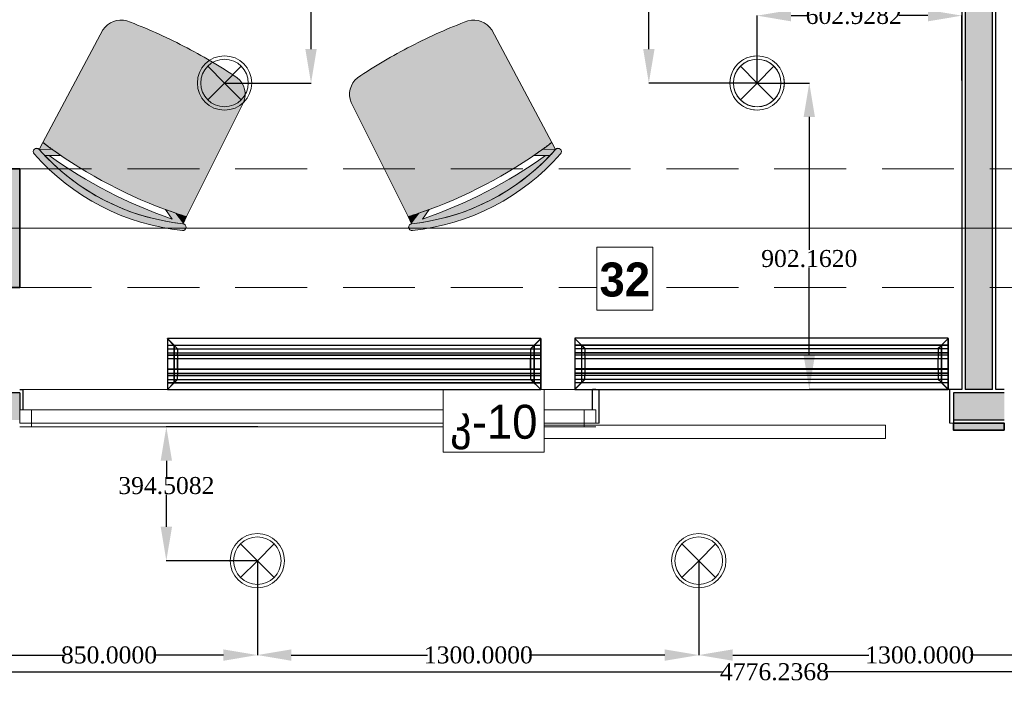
# Model space of a CAD drawing. Header units: inches. Extents: x -78787 to 29484, y -9517 to 23232.
# Tile 113 of 256: x -9494 to -6594, y 4247 to 6257. Entities that reach past the tile are written whole.
import ezdxf
from ezdxf import colors
from ezdxf.entities.mleader import LeaderData, LeaderLine
from ezdxf.enums import TextEntityAlignment as Align
from ezdxf.math import Vec2, Vec3

# ---------------------------------------------------------------- set-up
doc = ezdxf.new("R2010")
doc.units = ezdxf.units.IN
doc.header["$MEASUREMENT"] = 0
doc.set_wipeout_variables(frame=1)
doc.linetypes.add('Dot & Dashed', pattern=[670.277762, 317.5, -176.388889, 0, -176.388874])
doc.linetypes.add('Hidden', pattern=[317.5, 211.666667, -105.833333])
for name, color, linetype in [('- ავარიული განათება', 7, 'Continuous'), ('- განათება', 7, 'Continuous'), ('- მექანიკური ნაწილი', 7, 'Continuous'), ('Edges', 7, 'Continuous'), ('New_Structural - Bearing', 7, 'Continuous'), ('Structural - Bearing', 7, 'Continuous'), ('Structural - Grid', 7, 'Continuous')]:
    doc.layers.add(name, color=color, linetype=linetype)
for name, color, linetype, lineweight in [('New_2D Drafting - General_Pen_No__101', 252, 'Continuous', 13), ('New_Annotation - Text_Pen_No__20', 1, 'Continuous', 0), ('New_Archicad Doors_Pen_No__1', 7, 'Continuous', 13), ('New_Archicad Windows_Pen_No__1', 7, 'Continuous', 13), ('New_Drawing & Figure_Pen_No__1', 7, 'Continuous', 13), ('New_Structural - Bearing_Pen_No__1', 7, 'Continuous', 13), ('Structural - Bearing_Pen_No__20', 1, 'Continuous', 0)]:
    doc.layers.add(name, color=color, linetype=linetype, lineweight=lineweight)
for name, color, linetype, lineweight, true_color in [('New_2D Drafting - General_Pen_No__161', 7, 'Continuous', 13, 0x6a6a6a), ('New_Interior - Lamp_Pen_No__77', 7, 'Continuous', 20, 0xffeb28), ('New_Structural - Bearing_Pen_No__161', 7, 'Continuous', 13, 0x6a6a6a), ('New_Structural - Bearing_Pen_No__28', 7, 'Continuous', 35, 0xa80f02), ('New_Structural - Bearing_Pen_No__5', 7, 'Continuous', 25, 0x40a5ff), ('New_Structural - Bearing_Pen_No__57', 7, 'Continuous', 25, 0xdcd214), ('Structural - Bearing_Pen_No__102', 7, 'Continuous', 13, 0xcccccc), ('Structural - Bearing_Pen_No__161', 7, 'Continuous', 13, 0x6a6a6a), ('Structural - Bearing_Pen_No__28', 7, 'Continuous', 35, 0xa80f02), ('Structural - Grid_Pen_No__81', 7, 'Continuous', 20, 0x6a6a6a)]:
    doc.layers.add(name, color=color, linetype=linetype, lineweight=lineweight, true_color=true_color)
doc.styles.add('GENERATED_STYLE_2', font='txt')
doc.styles.add('GENERATED_STYLE_3', font='txt')
doc.styles.get("Standard").update_dxf_attribs({"font": 'arial.ttf'})
doc.dimstyles.get("Standard").update_dxf_attribs({"dimtxt": 0.18, "dimasz": 0.18, "dimexe": 0.18, "dimexo": 0.0625, "dimgap": 0.09, "dimtad": 0, "dimtih": 1, "dimtoh": 1, "dimdec": 4, "dimzin": 0, "dimdsep": 46, "dimtxsty": 'Standard', "dimcen": 0.09, "dimadec": 0, "dimazin": 0, "dimtfac": 1, "dimtdec": 4, "dimtofl": 0, "dimtmove": 0, "dimatfit": 3, "dimfxl": 1, "dimtolj": 1, "dimtzin": 0, "dimarcsym": 0})

# ---------------------------------------------------------------- blocks, each defined once
blk = doc.blocks.new('Wall_65', base_point=(-32058.8, 29284.6))
at = {"layer": 'New_Structural - Bearing_Pen_No__57', "linetype": 'Continuous', "lineweight": 25, "true_color": 0xdcd214}
blk.add_hatch(color=52, dxfattribs=at).paths.add_polyline_path([(-32048.8, 29284.6), (-32048.8, 26188.1), (-31968.8, 26188.1), (-31968.8, 29284.6)])
at = {"layer": 'New_Structural - Bearing_Pen_No__1', "color": 7, "linetype": 'Continuous', "lineweight": 13, "flags": 128}
blk.add_lwpolyline([(-32048.8, 26188.1), (-31968.8, 26188.1)], dxfattribs=at)
at = {"layer": 'New_Structural - Bearing_Pen_No__5', "color": 161, "linetype": 'Continuous', "lineweight": 25, "true_color": 0x40a5ff}
for p, q in [((-32048.8, 29284.6), (-32048.8, 26188.1)), ((-31968.8, 26188.1), (-31968.8, 29284.6))]:
    blk.add_line(p, q, dxfattribs=at)
at = {"layer": 'New_Structural - Bearing_Pen_No__5', "color": 161, "linetype": 'Continuous', "lineweight": 25, "true_color": 0x40a5ff, "flags": 128}
for points in [[(-32058.8, 29284.6), (-32058.8, 26188.1)], [(-31958.8, 26188.1), (-31958.8, 29284.6)]]:
    blk.add_lwpolyline(points, dxfattribs=at)
blk = doc.blocks.new('Horizontal Multi-Sash Window_16')
at = {"layer": 'New_Archicad Windows_Pen_No__1', "color": 7, "linetype": 'Continuous', "lineweight": 13}
for p, q in [((-848.6, 60), (-838.6, 60)), ((-838.6, 60), (838.6, 60)), ((-838.6, 0), (-838.6, 60)), ((848.6, 60), (838.6, 60)), ((838.6, 0), (838.6, 60)), ((-848.6, 0), (-813.6, 0)), ((-848.6, 0), (-848.6, -30)), ((-848.6, 0), (-848.6, -30)), ((-813.6, 0), (-813.6, -50)), ((-813.6, 0), (813.6, 0)), ((813.6, -50), (813.6, 0)), ((813.6, 0), (848.6, 0)), ((848.6, 0), (848.6, -30)), ((848.6, 0), (848.6, -30)), ((-848.6, -30), (-848.6, -40)), ((-848.6, -30), (-848.6, -40)), ((-848.6, -40), (848.6, -40)), ((-813.6, -50), (-848.6, -50)), ((813.6, -50), (-813.6, -50)), ((848.6, -50), (813.6, -50)), ((848.6, -30), (848.6, -40)), ((848.6, -30), (848.6, -40))]:
    blk.add_line(p, q, dxfattribs=at)
blk = doc.blocks.new('Exterior Sliding Door_2')
at = {"layer": 'New_Archicad Doors_Pen_No__1', "color": 7, "linetype": 'Continuous', "lineweight": 13}
for p, q in [((-326.4, 45), (726.4, 45)), ((-326.4, 5), (-326.4, 45)), ((726.4, 45), (726.4, 5)), ((-516.4, 0), (-516.4, -100)), ((726.4, 5), (-326.4, 5)), ((516.4, 0), (516.4, -100)), ((-526.4, -100), (-516.4, -100)), ((526.4, -100), (516.4, -100))]:
    blk.add_line(p, q, dxfattribs=at)
blk = doc.blocks.new('Wall_90', base_point=(-29183.8, 26088.1))
at = {"layer": 'New_Structural - Bearing_Pen_No__57', "linetype": 'Continuous', "lineweight": 25, "true_color": 0xdcd214}
for points in [[(-35415.6, 26098.1), (-34833.8, 26098.1), (-34833.8, 26128.1), (-34833.8, 26178.1), (-35415.6, 26178.1)], [(-31933.8, 26178.1), (-32083.8, 26178.1), (-32083.8, 26098.1), (-31933.8, 26098.1), (-31933.8, 26128.1)]]:
    blk.add_hatch(color=52, dxfattribs=at).paths.add_polyline_path(points)
at = {"layer": 'New_Structural - Bearing_Pen_No__1', "color": 7, "linetype": 'Continuous', "lineweight": 13}
for p, q in [((-34833.8, 26128.1), (-34823.8, 26128.1)), ((-34833.8, 26128.1), (-34833.8, 26098.1)), ((-33136.6, 26128.1), (-33146.6, 26128.1)), ((-34833.8, 26098.1), (-34833.8, 26088.1)), ((-33136.6, 26088.1), (-33126.6, 26088.1)), ((-32083.8, 26088.1), (-32093.8, 26088.1))]:
    blk.add_line(p, q, dxfattribs=at)
at = {"layer": 'New_Structural - Bearing_Pen_No__5', "color": 161, "linetype": 'Continuous', "lineweight": 25, "true_color": 0x40a5ff}
for p, q in [((-34833.8, 26188.1), (-34823.8, 26188.1)), ((-34823.8, 26128.1), (-34823.8, 26188.1)), ((-33146.6, 26128.1), (-33146.6, 26188.1)), ((-33136.6, 26188.1), (-33146.6, 26188.1)), ((-33136.6, 26188.1), (-33126.6, 26188.1)), ((-33126.6, 26088.1), (-33126.6, 26188.1)), ((-32093.8, 26088.1), (-32093.8, 26188.1)), ((-32083.8, 26188.1), (-32093.8, 26188.1)), ((-34833.8, 26178.1), (-35415.6, 26178.1)), ((-34833.8, 26178.1), (-34833.8, 26128.1)), ((-31933.8, 26178.1), (-32083.8, 26178.1)), ((-32083.8, 26178.1), (-32083.8, 26088.1)), ((-32083.8, 26098.1), (-31933.8, 26098.1))]:
    blk.add_line(p, q, dxfattribs=at)
at = {"layer": 'New_Structural - Bearing_Pen_No__5', "color": 161, "linetype": 'Continuous', "lineweight": 25, "true_color": 0x40a5ff, "flags": 128}
for points in [[(-32058.8, 26188.1), (-32083.8, 26188.1)], [(-31968.8, 26188.1), (-32048.8, 26188.1)], [(-31933.8, 26188.1), (-31958.8, 26188.1)]]:
    blk.add_lwpolyline(points, dxfattribs=at)
at = {"layer": 'New_Archicad Doors_Pen_No__1', "color": 7, "linetype": 'Continuous', "lineweight": 13, "zscale": 1000, "rotation": 180}
blk.add_blockref('Exterior Sliding Door_2', (-32610.2, 26088.1), dxfattribs=at)
at = {"layer": 'New_Archicad Windows_Pen_No__1', "color": 7, "linetype": 'Continuous', "lineweight": 13, "xscale": -1, "zscale": 1000}
blk.add_blockref('Horizontal Multi-Sash Window_16', (-33985.2, 26128.1), dxfattribs=at)
blk = doc.blocks.new('Column_14', base_point=(-35008.8, 26663))
at = {"layer": 'Structural - Bearing_Pen_No__161', "linetype": 'Continuous', "lineweight": 0, "true_color": 0x6a6a6a}
blk.add_hatch(color=251, dxfattribs=at).paths.add_polyline_path([(-34833.8, 26488), (-34833.8, 26838), (-35183.8, 26838), (-35183.8, 26488)])
at = {"layer": 'Structural - Bearing_Pen_No__20', "color": 1, "linetype": 'Continuous', "lineweight": 0}
for p, q in [((-35008.8, 26743), (-35008.8, 26918)), ((-35088.8, 26663), (-35263.8, 26663)), ((-34928.8, 26663), (-34753.8, 26663)), ((-35008.8, 26583), (-35008.8, 26408))]:
    blk.add_line(p, q, dxfattribs=at)
blk.add_point((-35008.8, 26663), dxfattribs=at)
at = {"layer": 'Structural - Bearing_Pen_No__28', "color": 14, "linetype": 'Continuous', "lineweight": 35, "true_color": 0xa80f02, "flags": 128}
blk.add_lwpolyline([(-34833.8, 26488), (-34833.8, 26838), (-35183.8, 26838), (-35183.8, 26488)], close=True, dxfattribs=at)
blk = doc.blocks.new('Column_134', base_point=(-32008.8, 26078.1))
at = {"layer": 'New_Structural - Bearing_Pen_No__161', "linetype": 'Continuous', "lineweight": 0, "true_color": 0x6a6a6a}
blk.add_hatch(color=251, dxfattribs=at).paths.add_polyline_path([(-31933.8, 26068.1), (-31933.8, 26088.1), (-32083.8, 26088.1), (-32083.8, 26068.1)])
at = {"layer": 'New_Structural - Bearing_Pen_No__28', "color": 14, "linetype": 'Continuous', "lineweight": 35, "true_color": 0xa80f02, "flags": 128}
blk.add_lwpolyline([(-31933.8, 26068.1), (-31933.8, 26088.1), (-32083.8, 26088.1), (-32083.8, 26068.1)], close=True, dxfattribs=at)
blk = doc.blocks.new('Standard grid marker')
at = {"layer": 'Structural - Grid_Pen_No__81', "color": 251, "linetype": 'Continuous', "lineweight": 20, "true_color": 0x6a6a6a}
blk.add_line((1000, 0), (51328.1, 0), dxfattribs=at)
at = {"layer": 'Structural - Grid_Pen_No__81', "color": 251, "lineweight": 20, "true_color": 0x6a6a6a, "style": 'GENERATED_STYLE_2'}
for tag, p in [('AC_MarkerText_1_0', (-100, -144)), ('AC_MarkerText_1_1', (52428.1, -144))]:
    blk.add_attdef(tag, text='', height=100, rotation=180, dxfattribs=at).set_placement(p, align=Align.TOP_CENTER)
blk = doc.blocks.new('Beam_12', base_point=(-47008.8, 26663))
at = {"layer": 'Structural - Bearing_Pen_No__102', "color": 254, "linetype": 'Hidden', "lineweight": 13, "true_color": 0xcccccc}
for p, q in [((-34833.8, 26838), (-29183.8, 26838)), ((-34833.8, 26488), (-29183.8, 26488))]:
    blk.add_line(p, q, dxfattribs=at)
at = {"layer": 'Structural - Bearing_Pen_No__102', "color": 254, "linetype": 'Dot & Dashed', "lineweight": 13, "true_color": 0xcccccc}
blk.add_line((-47008.8, 26663), (991.2, 26663), dxfattribs=at)
blk = doc.blocks.new('lineardiffplan')
blk.add_lwpolyline([(393.1, 274.9), (1492.8, 274.9), (1492.8, 124.4), (393.1, 124.4)], close=True)
at = {"layer": 'Edges'}
for p, q in [((392.8, 274.9), (392.8, 274.6)), ((393.1, 274.9), (392.8, 274.9)), ((422.8, 244.9), (392.8, 274.9)), ((392.8, 274.6), (392.9, 274.5)), ((392.9, 125.2), (392.9, 274.5)), ((412.4, 255), (392.9, 274.5)), ((393.1, 274.9), (393.2, 274.8)), ((393.2, 274.8), (412.7, 255.3)), ((1462.8, 244.9), (1492.8, 274.9)), ((1472.9, 255.3), (1492.4, 274.8)), ((1473.2, 254.9), (1492.8, 274.5)), ((1492.4, 274.8), (1492.5, 274.9)), ((1492.8, 274.9), (1492.5, 274.9)), ((1492.8, 274.5), (1492.8, 274.9)), ((1492.8, 274.5), (1492.8, 274.5)), ((1492.8, 125.4), (1492.8, 274.5)), ((1492.8, 255.3), (392.9, 255.3)), ((392.9, 254.9), (1492.8, 254.9)), ((392.9, 244.9), (1492.8, 244.9)), ((392.9, 233.2), (1492.8, 233.2)), ((392.9, 233), (1492.8, 233)), ((412.4, 144.7), (412.4, 255)), ((412.8, 254.6), (412.4, 255)), ((412.7, 255.3), (413.1, 254.9)), ((412.8, 145.1), (412.8, 254.6)), ((412.8, 254.6), (422.8, 244.6)), ((413.1, 254.9), (423.1, 244.9)), ((422.8, 244.6), (422.8, 244.9)), ((422.8, 244.9), (423.1, 244.9)), ((422.8, 244.6), (422.8, 244.6)), ((422.8, 244.6), (422.8, 233.2)), ((422.8, 233), (422.8, 233.2)), ((422.8, 226.8), (422.8, 233)), ((423.1, 244.9), (423.1, 244.9)), ((1472.5, 254.9), (1462.5, 244.9)), ((1462.5, 244.9), (1462.5, 244.9)), ((1462.5, 244.9), (1462.8, 244.9)), ((1462.8, 244.9), (1462.9, 244.6)), ((1462.8, 244.5), (1462.9, 244.6)), ((1462.8, 233.2), (1462.8, 244.5)), ((1462.8, 233), (1462.8, 233.2)), ((1462.8, 226.8), (1462.8, 233)), ((1462.9, 244.6), (1472.8, 254.5)), ((1472.9, 255.3), (1472.5, 254.9)), ((1472.8, 254.5), (1473.2, 254.9)), ((1472.8, 254.5), (1472.8, 145.3)), ((1473.2, 144.9), (1473.2, 254.9)), ((392.9, 226.8), (1492.8, 226.8)), ((392.9, 226.5), (1492.8, 226.5)), ((392.9, 214.9), (1492.8, 214.9)), ((1492.8, 214.8), (392.9, 214.8)), ((422.4, 214.9), (422.3, 214.9)), ((422.8, 214.9), (422.4, 214.9)), ((422.8, 226.5), (422.8, 226.8)), ((422.8, 214.9), (422.8, 226.5)), ((422.8, 184.9), (422.8, 214.9)), ((423.2, 214.9), (422.8, 214.9)), ((423.2, 214.8), (422.8, 214.9)), ((423.2, 214.8), (423.2, 214.9)), ((423.2, 214.8), (423.2, 184.9)), ((1462.8, 214.9), (1462.4, 214.9)), ((1462.4, 214.9), (1462.4, 214.8)), ((1462.8, 214.9), (1462.4, 214.8)), ((1462.4, 184.9), (1462.4, 214.8)), ((1462.8, 226.5), (1462.8, 226.8)), ((1462.8, 214.9), (1462.8, 226.5)), ((1462.8, 214.9), (1462.8, 184.9)), ((1462.8, 214.9), (1463.2, 214.9)), ((1463.2, 214.9), (1463.3, 214.9)), ((1492.8, 184.9), (392.9, 184.9)), ((422.4, 184.9), (422.3, 184.9)), ((422.8, 184.9), (422.4, 184.9)), ((422.8, 184.9), (423.2, 184.9)), ((422.8, 173.2), (422.8, 184.9)), ((1462.4, 184.9), (1462.8, 184.9)), ((1462.8, 173.2), (1462.8, 184.9)), ((1463.2, 184.9), (1462.8, 184.9)), ((1463.2, 184.9), (1463.3, 184.9)), ((392.8, 124.9), (422.8, 154.9)), ((392.9, 173.2), (1492.8, 173.2)), ((392.9, 173), (1492.8, 173)), ((392.9, 166.8), (1492.8, 166.8)), ((392.9, 166.5), (1492.8, 166.5)), ((392.9, 154.9), (1492.8, 154.9)), ((412.8, 145.1), (412.4, 144.7)), ((412.8, 145.1), (422.8, 155.1)), ((423.1, 154.8), (413.1, 144.9)), ((422.8, 173), (422.8, 173.2)), ((422.8, 173), (422.8, 166.8)), ((422.8, 166.5), (422.8, 166.8)), ((422.8, 155.1), (422.8, 166.5)), ((422.8, 154.9), (422.8, 155.1)), ((422.8, 155.1), (422.8, 155.1)), ((423.1, 154.8), (422.8, 154.9)), ((423.1, 154.8), (423.1, 154.9)), ((1462.5, 154.8), (1462.4, 154.9)), ((1462.8, 154.9), (1462.5, 154.8)), ((1462.5, 154.8), (1472.4, 144.9)), ((1462.8, 173), (1462.8, 173.2)), ((1462.8, 166.8), (1462.8, 173)), ((1462.8, 166.5), (1462.8, 166.8)), ((1462.8, 155.3), (1462.8, 166.5)), ((1462.9, 155.2), (1462.8, 155.3)), ((1462.9, 155.2), (1462.8, 154.9)), ((1462.8, 154.9), (1492.8, 124.9)), ((1472.8, 145.3), (1462.9, 155.2)), ((1473.2, 144.9), (1472.8, 145.3)), ((392.9, 125.2), (392.8, 125.1)), ((392.8, 125.1), (392.8, 124.9)), ((392.8, 124.9), (393.1, 124.9)), ((1492.8, 144.9), (392.9, 144.9)), ((392.9, 125.2), (412.4, 144.7)), ((392.9, 144.5), (1492.8, 144.5)), ((393.2, 124.9), (393.1, 124.9)), ((412.7, 144.5), (393.2, 124.9)), ((412.7, 144.5), (413.1, 144.9)), ((1472.4, 144.9), (1472.8, 144.5)), ((1472.8, 144.5), (1492.4, 124.9)), ((1473.2, 144.9), (1492.8, 125.4)), ((1492.4, 124.9), (1492.8, 124.9)), ((1492.4, 124.9), (1492.4, 124.9)), ((1492.8, 125.3), (1492.8, 125.4)), ((1492.8, 124.9), (1492.8, 125.3))]:
    blk.add_line(p, q, dxfattribs=at)
blk = doc.blocks.new('Recessed Spot')
at = {"layer": 'New_Interior - Lamp_Pen_No__77', "color": 2, "linetype": 'Continuous', "lineweight": 20, "true_color": 0xffeb28}
for q in [(-49.5, 49.5), (49.5, 49.5), (-49.5, -49.5), (49.5, -49.5)]:
    blk.add_line((0, 0), q, dxfattribs=at)
at = {"layer": 'New_Interior - Lamp_Pen_No__77', "color": 2, "linetype": 'Continuous', "lineweight": 20, "true_color": 0xffeb28, "flags": 128}
blk.add_lwpolyline([(80, 0, 1), (-80, 0, 1)], format="xyb", close=True, dxfattribs=at)
at = {"layer": 'New_Interior - Lamp_Pen_No__77', "color": 2, "linetype": 'Continuous', "lineweight": 20, "true_color": 0xffeb28}
blk.add_circle((0, 0), 70, dxfattribs=at)
blk = doc.blocks.new('*D583')
at = {"layer": '- განათება', "color": 0, "lineweight": -2, "transparency": 16777216}
for p, q in [((-8890.7, 7464.5), (-8635.8, 7464.5)), ((-8636, 7364.5), (-8636, 6736.5)), ((-8636, 6170.6), (-8636, 6685)), ((-8890.7, 6070.6), (-8635.8, 6070.6))]:
    blk.add_line(p, q, dxfattribs=at)
at = {"layer": '- განათება', "color": 0, "transparency": 16777216}
for points in [[(-8652.7, 7364.5), (-8619.3, 7364.5), (-8636, 7464.5)], [(-8652.7, 6170.6), (-8619.3, 6170.6), (-8636, 6070.6)]]:
    blk.add_solid(points, dxfattribs=at)
at = {"layer": 'Defpoints', "color": 0, "transparency": 16777216}
for p in [(-8890.8, 7464.5), (-8636, 7464.5), (-8890.8, 6070.6)]:
    blk.add_point(p, dxfattribs=at)
at = {"layer": '- განათება', "color": 0, "transparency": 16777216, "insert": (-8636, 6710.7), "char_height": 50, "attachment_point": 5}
blk.add_mtext('\\A1;{\\fSylfaen|b0|i0|c0|p18;1393.8446}', dxfattribs=at)
blk = doc.blocks.new('*D584')
at = {"layer": '- განათება', "color": 0, "lineweight": -2, "transparency": 16777216}
for p, q in [((-7322.1, 7464.5), (-7641.2, 7464.5)), ((-7641, 7364.5), (-7641, 6736.5)), ((-7641, 6170.6), (-7641, 6685)), ((-7322.1, 6070.6), (-7641.2, 6070.6))]:
    blk.add_line(p, q, dxfattribs=at)
at = {"layer": '- განათება', "color": 0, "transparency": 16777216}
for points in [[(-7657.7, 7364.5), (-7624.3, 7364.5), (-7641, 7464.5)], [(-7657.7, 6170.6), (-7624.3, 6170.6), (-7641, 6070.6)]]:
    blk.add_solid(points, dxfattribs=at)
at = {"layer": 'Defpoints', "color": 0, "transparency": 16777216}
for p in [(-7641, 7464.5), (-7322, 7464.5), (-7322, 6070.6)]:
    blk.add_point(p, dxfattribs=at)
at = {"layer": '- განათება', "color": 0, "transparency": 16777216, "insert": (-7641, 6710.7), "char_height": 50, "attachment_point": 5}
blk.add_mtext('\\A1;{\\fSylfaen|b0|i0|c0|p18;1393.8446}', dxfattribs=at)
blk = doc.blocks.new('*D586')
at = {"layer": '- განათება', "color": 0, "lineweight": -2, "transparency": 16777216}
for p, q in [((-7322, 6070.7), (-7322, 6269.2)), ((-7222, 6269), (-7170.8, 6269)), ((-6819.1, 6269), (-6904.2, 6269)), ((-6719.1, 6077.6), (-6719.1, 6269.2))]:
    blk.add_line(p, q, dxfattribs=at)
at = {"layer": '- განათება', "color": 0, "transparency": 16777216}
for points in [[(-7222, 6285.7), (-7222, 6252.3), (-7322, 6269)], [(-6819.1, 6285.7), (-6819.1, 6252.3), (-6719.1, 6269)]]:
    blk.add_solid(points, dxfattribs=at)
at = {"layer": 'Defpoints', "color": 0, "transparency": 16777216}
for p in [(-6719.1, 6269), (-7322, 6070.6), (-6719.1, 6077.5)]:
    blk.add_point(p, dxfattribs=at)
at = {"layer": '- განათება', "color": 0, "transparency": 16777216, "insert": (-7037.5, 6269), "char_height": 50, "attachment_point": 5}
blk.add_mtext('\\A1;{\\fSylfaen|b0|i0|c0|p18;602.9282}', dxfattribs=at)
blk = doc.blocks.new('*D587')
at = {"layer": '- განათება', "color": 0, "lineweight": -2, "transparency": 16777216}
for p, q in [((-7321.9, 6070.6), (-7168.3, 6070.6)), ((-7168.5, 5970.6), (-7168.5, 5579.1)), ((-7168.5, 5268.5), (-7168.5, 5527.6)), ((-6744.1, 5168.5), (-7168.7, 5168.5))]:
    blk.add_line(p, q, dxfattribs=at)
at = {"layer": '- განათება', "color": 0, "transparency": 16777216}
for points in [[(-7185.2, 5970.6), (-7151.8, 5970.6), (-7168.5, 6070.6)], [(-7185.2, 5268.5), (-7151.8, 5268.5), (-7168.5, 5168.5)]]:
    blk.add_solid(points, dxfattribs=at)
at = {"layer": 'Defpoints', "color": 0, "transparency": 16777216}
for p in [(-7322, 6070.6), (-7168.5, 6070.6), (-6744.1, 5168.5)]:
    blk.add_point(p, dxfattribs=at)
at = {"layer": '- განათება', "color": 0, "transparency": 16777216, "insert": (-7168.5, 5553.4), "char_height": 50, "attachment_point": 5}
blk.add_mtext('\\A1;{\\fSylfaen|b0|i0|c0|p18;902.1620}', dxfattribs=at)
blk = doc.blocks.new('*D952')
at = {"layer": '- განათება', "color": 0, "lineweight": -2, "transparency": 16777216}
for p, q in [((-7494.1, 4663.9), (-7494.1, 4385.8)), ((-6194.1, 4663.9), (-6194.1, 4385.8)), ((-7394.1, 4386), (-6992.8, 4386)), ((-6294.1, 4386), (-6693.6, 4386))]:
    blk.add_line(p, q, dxfattribs=at)
at = {"layer": '- განათება', "color": 0, "transparency": 16777216}
for points in [[(-7394.1, 4402.7), (-7394.1, 4369.3), (-7494.1, 4386)], [(-6294.1, 4402.7), (-6294.1, 4369.3), (-6194.1, 4386)]]:
    blk.add_solid(points, dxfattribs=at)
at = {"layer": 'Defpoints', "color": 0, "transparency": 16777216}
for p in [(-7494.1, 4664), (-6194.1, 4664), (-6194.1, 4386)]:
    blk.add_point(p, dxfattribs=at)
at = {"layer": '- განათება', "color": 0, "transparency": 16777216, "insert": (-6843.2, 4386), "char_height": 50, "attachment_point": 5}
blk.add_mtext('\\A1;{\\fSylfaen|b0|i0|c0|p18;1300.0000}', dxfattribs=at)
blk = doc.blocks.new('*D954')
at = {"layer": '- განათება', "color": 0, "lineweight": -2, "transparency": 16777216}
for p, q in [((-8794.1, 4663.9), (-8794.1, 4385.8)), ((-7494.1, 4663.9), (-7494.1, 4385.8)), ((-8694.1, 4386), (-8292.8, 4386)), ((-7594.1, 4386), (-7993.6, 4386))]:
    blk.add_line(p, q, dxfattribs=at)
at = {"layer": '- განათება', "color": 0, "transparency": 16777216}
for points in [[(-8694.1, 4402.7), (-8694.1, 4369.3), (-8794.1, 4386)], [(-7594.1, 4402.7), (-7594.1, 4369.3), (-7494.1, 4386)]]:
    blk.add_solid(points, dxfattribs=at)
at = {"layer": 'Defpoints', "color": 0, "transparency": 16777216}
for p in [(-8794.1, 4664), (-7494.1, 4664), (-7494.1, 4386)]:
    blk.add_point(p, dxfattribs=at)
at = {"layer": '- განათება', "color": 0, "transparency": 16777216, "insert": (-8143.2, 4386), "char_height": 50, "attachment_point": 5}
blk.add_mtext('\\A1;{\\fSylfaen|b0|i0|c0|p18;1300.0000}', dxfattribs=at)
blk = doc.blocks.new('*D955')
at = {"layer": '- განათება', "color": 0, "lineweight": -2, "transparency": 16777216}
for p, q in [((-9644.1, 4690.7), (-9644.1, 4385.8)), ((-8794.1, 4663.9), (-8794.1, 4385.8)), ((-9544.1, 4386), (-9364.8, 4386)), ((-8894.1, 4386), (-9097.2, 4386))]:
    blk.add_line(p, q, dxfattribs=at)
at = {"layer": '- განათება', "color": 0, "transparency": 16777216}
for points in [[(-9544.1, 4402.7), (-9544.1, 4369.3), (-9644.1, 4386)], [(-8894.1, 4402.7), (-8894.1, 4369.3), (-8794.1, 4386)]]:
    blk.add_solid(points, dxfattribs=at)
at = {"layer": 'Defpoints', "color": 0, "transparency": 16777216}
for p in [(-9644.1, 4690.7), (-8794.1, 4664), (-8794.1, 4386)]:
    blk.add_point(p, dxfattribs=at)
at = {"layer": '- განათება', "color": 0, "transparency": 16777216, "insert": (-9231, 4386), "char_height": 50, "attachment_point": 5}
blk.add_mtext('\\A1;{\\fSylfaen|b0|i0|c0|p18;850.0000}', dxfattribs=at)
blk = doc.blocks.new('*D956')
at = {"layer": '- განათება', "color": 0, "lineweight": -2, "transparency": 16777216}
for p, q in [((-8792.2, 5058.5), (-9062.3, 5058.5)), ((-9062.1, 4958.5), (-9062.1, 4910.4)), ((-9062.1, 4764), (-9062.1, 4859.1)), ((-8794.1, 4664), (-9062.3, 4664))]:
    blk.add_line(p, q, dxfattribs=at)
at = {"layer": '- განათება', "color": 0, "transparency": 16777216}
for points in [[(-9078.8, 4958.5), (-9045.4, 4958.5), (-9062.1, 5058.5)], [(-9078.8, 4764), (-9045.4, 4764), (-9062.1, 4664)]]:
    blk.add_solid(points, dxfattribs=at)
at = {"layer": 'Defpoints', "color": 0, "transparency": 16777216}
for p in [(-9062.1, 5058.5), (-8792.2, 5058.5), (-8794.1, 4664)]:
    blk.add_point(p, dxfattribs=at)
at = {"layer": '- განათება', "color": 0, "transparency": 16777216, "insert": (-9062.1, 4884.7), "char_height": 50, "attachment_point": 5}
blk.add_mtext('\\A1;{\\fSylfaen|b0|i0|c0|p18;394.5082}', dxfattribs=at)
blk = doc.blocks.new('AVARIULI GANATEBA')
at = {"layer": '- განათება', "color": 3, "linetype": 'Continuous', "lineweight": 20}
for q in [(-49.5, 49.5), (49.5, 49.5), (-49.5, -49.5), (49.5, -49.5)]:
    blk.add_line((0, 0), q, dxfattribs=at)
for major_axis, start_param, end_param in [((56.6, 56.6), 0.785398, 3.926991), ((-49.5, 49.5), 2.356194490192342, 8.639379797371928), ((56.6, 56.6), 3.926991, 7.068583)]:
    blk.add_ellipse((0, 0), major_axis=major_axis, ratio=1, start_param=start_param, end_param=end_param, dxfattribs=at)
blk = doc.blocks.new('*D1370')
at = {"layer": '- ავარიული განათება', "color": 0, "lineweight": -2, "transparency": 16777216}
for p, q in [((-9644.1, 4124.8), (-9644.1, 4336.7)), ((-9544.1, 4336.5), (-7423.3, 4336.5)), ((-4967.8, 4336.5), (-7118.7, 4336.5)), ((-4867.8, 4065.7), (-4867.8, 4336.7))]:
    blk.add_line(p, q, dxfattribs=at)
at = {"layer": '- ავარიული განათება', "color": 0, "transparency": 16777216}
for points in [[(-9544.1, 4353.2), (-9544.1, 4319.8), (-9644.1, 4336.5)], [(-4967.8, 4353.2), (-4967.8, 4319.8), (-4867.8, 4336.5)]]:
    blk.add_solid(points, dxfattribs=at)
at = {"layer": 'Defpoints', "color": 0, "transparency": 16777216}
for p in [(-4867.8, 4336.5), (-9644.1, 4124.8), (-4867.8, 4065.6)]:
    blk.add_point(p, dxfattribs=at)
at = {"layer": '- ავარიული განათება', "color": 0, "transparency": 16777216, "insert": (-7271, 4336.5), "char_height": 50, "attachment_point": 5}
blk.add_mtext('\\A1;{\\fSylfaen|b0|i0|c0|p18;4776.2368}', dxfattribs=at)

msp = doc.modelspace()

# ---------------------------------------------------------------- hatches: boundary and pattern name
at = {"layer": 'New_2D Drafting - General_Pen_No__101', "linetype": 'Continuous', "lineweight": 13}
for points in [[(-8853.32317, 6085.95909, -0.3269331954), (-8834.49126, 6013.45461), (-9002.43936, 5677.17696, -0.0060954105), (-9034.35039, 5687.57275), (-9064.95406, 5698.36086, -0.0750812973), (-9425.6142, 5895.66094), (-9248.71098, 6227.3151, -0.3269331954), (-9178.69491, 6253.94762, -0.0286525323), (-9011.19179, 6179.28374, -0.0286525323)], [(-8499.2173, 6085.95909, 0.3269331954), (-8518.04921, 6013.45461), (-8350.1011, 5677.17696, 0.0060954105), (-8318.19008, 5687.57275), (-8287.58641, 5698.36086, 0.0750812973), (-7926.92626, 5895.66094), (-8103.82948, 6227.3151, 0.3269331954), (-8173.84555, 6253.94762, 0.0286525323), (-8341.34868, 6179.28374, 0.0286525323)], [(-9436.6156, 5875.03578), (-9425.6142, 5895.66094, 0.0060954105), (-9398.65986, 5875.66471)], [(-7915.92487, 5875.03578), (-7926.92626, 5895.66094, -0.0060954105), (-7953.88061, 5875.66471)], [(-9012.88385, 5656.26426, -0.985078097), (-9014.96617, 5636.37296, -0.1883998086), (-9451.62661, 5861.81953, -0.9850780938), (-9436.6156, 5875.03578, 0.1884020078)], [(-9436.6156, 5875.03578), (-9398.65986, 5875.66471, 0.0058933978), (-9372.14273, 5856.96151), (-9420.26793, 5857.14122, -0.009248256)], [(-8339.65662, 5656.26426, 0.985078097), (-8337.57429, 5636.37296, 0.1883998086), (-7900.91386, 5861.81953, 0.9850780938), (-7915.92487, 5875.03578, -0.1884020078)], [(-7915.92487, 5875.03578), (-7953.88061, 5875.66471, -0.0058933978), (-7980.39774, 5856.96151), (-7932.27253, 5857.14122, 0.009248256)], [(-9034.35039, 5687.57275), (-9011.86152, 5658.31125), (-9012.88385, 5656.26426), (-9036.93935, 5659.22975, -0.1693138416), (-9420.26793, 5857.14122), (-9407.09732, 5857.09204, 0.073421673), (-9044.60625, 5669.93891), (-9064.95406, 5698.36086, 0.0058933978)], [(-8318.19008, 5687.57275), (-8340.67895, 5658.31125), (-8339.65662, 5656.26426), (-8315.60111, 5659.22975, 0.1693138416), (-7932.27253, 5857.14122), (-7945.44315, 5857.09204, -0.073421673), (-8307.93422, 5669.93891), (-8287.58641, 5698.36086, -0.0058933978)], [(-9011.86152, 5658.31125), (-9034.35039, 5687.57275, 0.0060954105), (-9002.43936, 5677.17696)], [(-8340.67895, 5658.31125), (-8318.19008, 5687.57275, -0.0060954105), (-8350.1011, 5677.17696)]]:
    msp.add_hatch(color=252, dxfattribs=at).paths.add_polyline_path(points)

# ---------------------------------------------------------------- linework, layer by layer
at = {"layer": 'New_2D Drafting - General_Pen_No__161', "color": 251, "linetype": 'Continuous', "lineweight": 13, "true_color": 0x6a6a6a, "flags": 128}
for points in [[(-8853.32317, 6085.95909, -0.3269331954), (-8834.49126, 6013.45461), (-9002.43936, 5677.17696, -0.0060954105), (-9034.35039, 5687.57275), (-9064.95406, 5698.36086, -0.0750812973), (-9425.6142, 5895.66094), (-9248.71098, 6227.3151, -0.3269331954), (-9178.69491, 6253.94762, -0.0286525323), (-9011.19179, 6179.28374, -0.0286525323)], [(-8499.2173, 6085.95909, 0.3269331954), (-8518.04921, 6013.45461), (-8350.1011, 5677.17696, 0.0060954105), (-8318.19008, 5687.57275), (-8287.58641, 5698.36086, 0.0750812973), (-7926.92626, 5895.66094), (-8103.82948, 6227.3151, 0.3269331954), (-8173.84555, 6253.94762, 0.0286525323), (-8341.34868, 6179.28374, 0.0286525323)], [(-9436.6156, 5875.03578), (-9425.6142, 5895.66094, 0.0060954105), (-9398.65986, 5875.66471)], [(-7915.92487, 5875.03578), (-7926.92626, 5895.66094, -0.0060954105), (-7953.88061, 5875.66471)], [(-9012.88385, 5656.26426, -0.985078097), (-9014.96617, 5636.37296, -0.1883998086), (-9451.62661, 5861.81953, -0.9850780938), (-9436.6156, 5875.03578, 0.1884020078)], [(-9436.6156, 5875.03578), (-9398.65986, 5875.66471, 0.0058933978), (-9372.14273, 5856.96151), (-9420.26793, 5857.14122, -0.009248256)], [(-8339.65662, 5656.26426, 0.985078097), (-8337.57429, 5636.37296, 0.1883998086), (-7900.91386, 5861.81953, 0.9850780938), (-7915.92487, 5875.03578, -0.1884020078)], [(-7915.92487, 5875.03578), (-7953.88061, 5875.66471, -0.0058933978), (-7980.39774, 5856.96151), (-7932.27253, 5857.14122, 0.009248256)], [(-9034.35039, 5687.57275), (-9011.86152, 5658.31125), (-9012.88385, 5656.26426), (-9036.93935, 5659.22975, -0.1693138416), (-9420.26793, 5857.14122), (-9407.09732, 5857.09204, 0.073421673), (-9044.60625, 5669.93891), (-9064.95406, 5698.36086, 0.0058933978)], [(-8318.19008, 5687.57275), (-8340.67895, 5658.31125), (-8339.65662, 5656.26426), (-8315.60111, 5659.22975, 0.1693138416), (-7932.27253, 5857.14122), (-7945.44315, 5857.09204, -0.073421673), (-8307.93422, 5669.93891), (-8287.58641, 5698.36086, -0.0058933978)], [(-9011.86152, 5658.31125), (-9034.35039, 5687.57275, 0.0060954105), (-9002.43936, 5677.17696)], [(-8340.67895, 5658.31125), (-8318.19008, 5687.57275, -0.0060954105), (-8350.1011, 5677.17696)]]:
    msp.add_lwpolyline(points, format="xyb", close=True, dxfattribs=at)
at = {"layer": 'New_Drawing & Figure_Pen_No__1', "color": 7, "linetype": 'Continuous', "lineweight": 13}
for centre, radius, start, end in [((-9444.02175, 5868.31481), 10.00113, 40.5102301, 220.50051731), ((-8944.75516, 6307.96279), 675.24994, 221.35391682, 264.03172265), ((-8944.75516, 6307.96279), 655.24994, 221.35367347, 264.03196599), ((-8407.78531, 6307.96279), 655.24994, 275.96803401, 318.64632653), ((-8407.78531, 6307.96279), 675.24994, 275.96827735, 318.64608318), ((-7908.51872, 5868.31481), 10.00113, 319.49948269, 139.4897699), ((-9014.07454, 5646.33427), 10.00113, 264.88512216, 84.87540935), ((-8338.46592, 5646.33427), 10.00113, 95.12459065, 275.11487784)]:
    msp.add_arc(centre, radius, start, end, dxfattribs=at)

# ---------------------------------------------------------------- block references
at = {"layer": '- განათება', "color": 2, "linetype": 'Continuous', "lineweight": 20, "true_color": 0xffeb28, "zscale": 1000}
for p in [(-8890.80554, 6070.63356), (-8794.06848, 4663.9634), (-7494.06848, 4663.9634)]:
    msp.add_blockref('Recessed Spot', p, dxfattribs=at)
at = {"layer": '- განათება', "color": 1}
msp.add_blockref('AVARIULI GANATEBA', (-7321.99672, 6070.63356), dxfattribs=at)
at = {"layer": '- განათება', "color": 3, "linetype": 'Continuous', "lineweight": 20, "zscale": 1000}
msp.add_blockref('Recessed Spot', (-7321.99672, 6070.63356), dxfattribs=at)
at = {"layer": '- მექანიკური ნაწილი', "xscale": -1, "rotation": 180}
msp.add_blockref('lineardiffplan', (-8251.91468, 5443.34064), dxfattribs=at)
at = {"layer": 'New_Structural - Bearing', "color": 7, "lineweight": 35}
for name, p in [('Wall_65', (-6719.06848, 8264.94566)), ('Wall_90', (-3844.06848, 5068.47159))]:
    msp.add_blockref(name, p, dxfattribs=at)
at = {"layer": 'New_Structural - Bearing', "color": 14, "lineweight": 35, "true_color": 0xa80f02}
msp.add_blockref('Column_134', (-6669.06848, 5058.47159), dxfattribs=at)
at = {"layer": 'Structural - Bearing', "color": 14, "lineweight": 35, "true_color": 0xa80f02}
msp.add_blockref('Column_14', (-9669.06848, 5643.35514), dxfattribs=at)
at = {"layer": 'Structural - Bearing', "color": 254, "lineweight": 13, "true_color": 0xcccccc}
msp.add_blockref('Beam_12', (-21669.06848, 5643.35514), dxfattribs=at)
at = {"layer": 'Structural - Grid', "color": 8, "linetype": 'Continuous', "lineweight": 15, "zscale": 1000, "rotation": 180}
msp.add_blockref('Standard grid marker', (29284.00379, 5643.35514), dxfattribs=at)

# ---------------------------------------------------------------- dimensions: what is measured, and where the dimension line sits
at = {"layer": '- ავარიული განათება', "color": 1}
dim = msp.add_linear_dim(base=(-4867.83164, 4336.5), p1=(-9644.06848, 4124.77327), p2=(-4867.83164, 4065.63946), text='{\\fSylfaen|b0|i0|c0|p18;<>}', dimstyle='Standard', override={"dimtxt": 50, "dimasz": 100}, dxfattribs=at)
dim.commit()
dim.dimension.update_dxf_attribs({"geometry": '*D1370', "text_midpoint": (-7271, 4336.5), "dimtype": 160})
at = {"layer": '- განათება', "color": 1}
for base, p1, p2, picture, middle in [((-8636.00296, 7464.47817), (-8890.80554, 6070.63356), (-8890.80554, 7464.47817), '*D583', (-8636.00296, 6710.74243)), ((-7641, 7464.47817), (-7321.99672, 6070.63356), (-7321.99672, 7464.47817), '*D584', (-7641, 6710.74243)), ((-7168.5, 6070.63356), (-6744.06848, 5168.47159), (-7321.99672, 6070.63356), '*D587', (-7168.5, 5553.35514)), ((-9062.10422, 5058.47159), (-8794.06848, 4663.9634), (-8792.18304, 5058.47159), '*D956', (-9062.10422, 4884.74354))]:
    dim = msp.add_linear_dim(base=base, p1=p1, p2=p2, angle=90, text='{\\fSylfaen|b0|i0|c0|p18;<>}', dimstyle='Standard', override={"dimtxt": 50, "dimasz": 100}, dxfattribs=at)
    dim.commit()
    dim.dimension.update_dxf_attribs({"geometry": picture, "text_midpoint": middle, "dimtype": 160})
for base, p1, p2, picture, middle in [((-6719.06848, 6269), (-7321.99672, 6070.63356), (-6719.06848, 6077.5), '*D586', (-7037.5, 6269)), ((-8794.06848, 4386), (-9644.06848, 4690.74354), (-8794.06848, 4663.9634), '*D955', (-9231, 4386)), ((-7494.06848, 4386), (-8794.06848, 4663.9634), (-7494.06848, 4663.9634), '*D954', (-8143.19641, 4386)), ((-6194.06848, 4386), (-7494.06848, 4663.9634), (-6194.06848, 4663.9634), '*D952', (-6843.19641, 4386))]:
    dim = msp.add_linear_dim(base=base, p1=p1, p2=p2, text='{\\fSylfaen|b0|i0|c0|p18;<>}', dimstyle='Standard', override={"dimtxt": 50, "dimasz": 100}, dxfattribs=at)
    dim.commit()
    dim.dimension.update_dxf_attribs({"geometry": picture, "text_midpoint": middle, "dimtype": 160})

# ---------------------------------------------------------------- leaders
at = {"color": 5}
ml = msp.add_multileader_mtext('Standard', dxfattribs=at)
ml.set_content('ელექტროობის ფარები', color=5)
ml.set_leader_properties()
ml.build(insert=Vec2(0, 0))
ml.multileader.update_dxf_attribs({"text_right_attachment_type": 6, "dogleg_length": 50, "arrow_head_size": 100})
ctx = ml.context
ctx.base_point, ctx.char_height, ctx.arrow_head_size, ctx.landing_gap_size, ctx.plane_origin = Vec3(-7313.93195, 11361.50565), 100, 100, 0.09, Vec3(-1308.48333, 7056.48128)
ctx.right_attachment = 6
notes = []
notes.append((ctx, [(0, (0, 0, 0), (0, 0), (1, 0), 1, [])]))
ctx.mtext.insert, ctx.mtext.width, ctx.mtext.flow_direction = Vec3(-7313.84195, 11431.25087), 1402.7684334, 5
for ctx, leaders in notes:
    for number, flags, end, landing, length, lines in leaders:
        leader = LeaderData()
        leader.index, (leader.has_last_leader_line, leader.has_dogleg_vector, leader.attachment_direction) = number, flags
        leader.last_leader_point, leader.dogleg_vector, leader.dogleg_length = Vec3(end), Vec3(landing), length
        for number, points, colour, breaks in lines:
            line = LeaderLine()
            line.index, line.vertices, line.color, line.breaks = number, Vec3.list(points), colors.encode_raw_color(colour), breaks
            leader.lines.append(line)
        ctx.leaders.append(leader)

# ---------------------------------------------------------------- next in the draw order: wipeouts: each hides what was drawn before it
at = {"color": 1, "linetype": 'Continuous', "lineweight": 0, "ltscale": 211867.628751}
msp.add_wipeout([(-7794.37907, 5402.13375), (-7629.28667, 5402.13375), (-7629.28667, 5586.98311), (-7794.37907, 5586.98311)], dxfattribs=at).dxf.layer = 'New_Annotation - Text_Pen_No__20'
at = {"color": 1, "linetype": 'Continuous', "lineweight": 0, "ltscale": 212137.016428}
msp.add_wipeout([(-8246.52237, 4983.62298), (-7949.21198, 4983.62298), (-7949.21198, 5168.47159), (-8246.52237, 5168.47159)], dxfattribs=at).dxf.layer = 'New_Annotation - Text_Pen_No__20'

# ---------------------------------------------------------------- next in the draw order: linework, layer by layer
at = {"layer": 'New_Annotation - Text_Pen_No__20', "color": 1, "linetype": 'Continuous', "lineweight": 0, "flags": 128}
for points in [[(-7794.37907, 5402.13375), (-7629.28667, 5402.13375), (-7629.28667, 5586.98311), (-7794.37907, 5586.98311), (-7794.37907, 5402.13375)], [(-8246.52237, 4983.62298), (-7949.21198, 4983.62298), (-7949.21198, 5168.47159), (-8246.52237, 5168.47159), (-8246.52237, 4983.62298)]]:
    msp.add_lwpolyline(points, close=True, dxfattribs=at)

# ---------------------------------------------------------------- next in the draw order: block references
at = {"layer": '- მექანიკური ნაწილი', "xscale": -1, "rotation": 180}
msp.add_blockref('lineardiffplan', (-9451.98646, 5442.8358), dxfattribs=at)

# ---------------------------------------------------------------- next in the draw order: texts
at = {"layer": 'New_Annotation - Text_Pen_No__20', "color": 1, "linetype": 'Continuous', "lineweight": 0, "char_height": 100, "attachment_point": 2}
for s, insert, style in [('\\A1;{\\pqc;\\fBOG 2018|b1|i0|c0|p0;\\W1.000000;32}', (-7711.83287, 5542.06191), 'GENERATED_STYLE_3'), ('\\A1;{\\pqc;\\fBOG 2018|b0|i0|c0|p0;\\W1.000000;კ-\\fBOG 2018|b0|i0|c0|p0;\\W1.000000;10}', (-8097.86717, 5123.11401), 'GENERATED_STYLE_2')]:
    msp.add_mtext(s, dxfattribs=dict(at, insert=insert, style=style))

doc.saveas('drawing.dxf')
